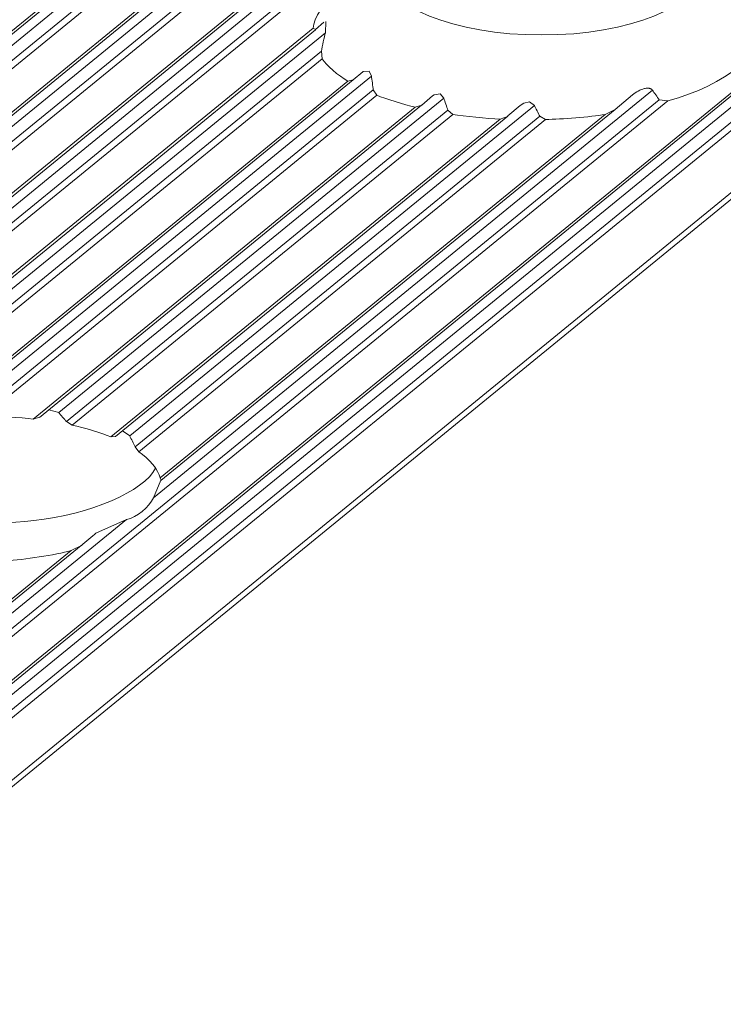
# Model space of a CAD drawing. Header units: inches. Extents: x 0 to 210, y 119 to 193.
# Tile 150 of 180: x 201.41 to 202.76, y 177.46 to 179.35. Entities that reach past the tile are written whole.
import ezdxf

# ---------------------------------------------------------------- set-up
doc = ezdxf.new("R2010")
doc.units = ezdxf.units.IN
doc.header["$MEASUREMENT"] = 0
doc.layers.add('Calque 1', color=7, linetype='Continuous')

# ---------------------------------------------------------------- blocks, each defined once
blk = doc.blocks.new('block 3587')
at = {"layer": 'Calque 1', "color": 9, "lineweight": 9, "true_color": 0xc0c0c0}
blk.add_lwpolyline([(208.4525, 185.0865), (162.3699, 147.4602)], dxfattribs=at)
blk = doc.blocks.new('block 3602')
at = {"layer": 'Calque 1', "color": 9, "lineweight": 9, "true_color": 0xc0c0c0}
blk.add_lwpolyline([(208.4994, 185.097), (162.4167, 147.4705)], dxfattribs=at)
blk = doc.blocks.new('block 3603')
at = {"layer": 'Calque 1', "color": 9, "lineweight": 9, "true_color": 0xc0c0c0}
blk.add_lwpolyline([(208.5139, 185.0798), (162.4312, 147.4533)], dxfattribs=at)
blk = doc.blocks.new('block 3605')
at = {"layer": 'Calque 1', "color": 9, "lineweight": 9, "true_color": 0xc0c0c0}
blk.add_lwpolyline([(208.5249, 185.0731), (162.4422, 147.4467)], dxfattribs=at)
blk = doc.blocks.new('block 3607')
at = {"layer": 'Calque 1', "color": 9, "lineweight": 9, "true_color": 0xc0c0c0}
blk.add_lwpolyline([(208.6082, 185.0579), (162.5256, 147.4316)], dxfattribs=at)
blk = doc.blocks.new('block 3616')
at = {"layer": 'Calque 1', "color": 9, "lineweight": 9, "true_color": 0xc0c0c0}
blk.add_lwpolyline([(208.6551, 185.0684), (162.5724, 147.4419)], dxfattribs=at)
blk = doc.blocks.new('block 3617')
at = {"layer": 'Calque 1', "color": 9, "lineweight": 9, "true_color": 0xc0c0c0}
blk.add_lwpolyline([(208.6696, 185.0512), (162.5869, 147.4247)], dxfattribs=at)
blk = doc.blocks.new('block 3619')
at = {"layer": 'Calque 1', "color": 9, "lineweight": 9, "true_color": 0xc0c0c0}
blk.add_lwpolyline([(208.6806, 185.0445), (162.5979, 147.4181)], dxfattribs=at)
blk = doc.blocks.new('block 3621')
at = {"layer": 'Calque 1', "color": 9, "lineweight": 9, "true_color": 0xc0c0c0}
blk.add_lwpolyline([(208.764, 185.0293), (162.681, 147.403)], dxfattribs=at)
blk = doc.blocks.new('block 3635')
at = {"layer": 'Calque 1', "color": 9, "lineweight": 9, "true_color": 0xc0c0c0}
blk.add_lwpolyline([(208.8108, 185.0398), (162.7278, 147.4133)], dxfattribs=at)
blk = doc.blocks.new('block 3636')
at = {"layer": 'Calque 1', "color": 9, "lineweight": 9, "true_color": 0xc0c0c0}
blk.add_lwpolyline([(208.8253, 185.0228), (162.7426, 147.3961)], dxfattribs=at)
blk = doc.blocks.new('block 3638')
at = {"layer": 'Calque 1', "color": 9, "lineweight": 9, "true_color": 0xc0c0c0}
blk.add_lwpolyline([(208.8363, 185.016), (162.7537, 147.3896)], dxfattribs=at)
blk = doc.blocks.new('block 3644')
at = {"layer": 'Calque 1', "color": 7, "lineweight": 9, "true_color": 0xffffff}
blk.add_open_spline([(202.0185, 179.3974), (201.9954, 179.3806), (201.974, 179.3485), (201.9737, 179.3294)], degree=3, dxfattribs=at)
blk = doc.blocks.new('block 3645')
at = {"layer": 'Calque 1', "color": 9, "lineweight": 9, "true_color": 0xc0c0c0}
blk.add_lwpolyline([(201.9737, 179.3294), (195.6574, 174.1723)], dxfattribs=at)
blk = doc.blocks.new('block 3775')
at = {"layer": 'Calque 1', "color": 9, "lineweight": 9, "true_color": 0xc0c0c0}
blk.add_lwpolyline([(202.6541, 179.1899), (196.3671, 174.0567)], dxfattribs=at)
blk = doc.blocks.new('block 3776')
at = {"layer": 'Calque 1', "color": 7, "lineweight": 9, "true_color": 0xffffff}
blk.add_open_spline([(202.6541, 179.1899), (202.765, 179.2197), (202.8463, 179.2862), (202.836, 179.3384)], degree=3, dxfattribs=at)
blk = doc.blocks.new('block 3779')
at = {"layer": 'Calque 1', "color": 9, "lineweight": 9, "true_color": 0xc0c0c0}
blk.add_lwpolyline([(209.6979, 184.8577), (163.6149, 147.2314)], dxfattribs=at)
blk = doc.blocks.new('block 3821')
at = {"layer": 'Calque 1', "color": 9, "lineweight": 9, "true_color": 0xc0c0c0}
blk.add_lwpolyline([(209.7448, 184.8684), (163.6618, 147.2421)], dxfattribs=at)
blk = doc.blocks.new('block 3822')
at = {"layer": 'Calque 1', "color": 9, "lineweight": 9, "true_color": 0xc0c0c0}
blk.add_lwpolyline([(209.7593, 184.8512), (163.6762, 147.2249)], dxfattribs=at)
blk = doc.blocks.new('block 3824')
at = {"layer": 'Calque 1', "color": 9, "lineweight": 9, "true_color": 0xc0c0c0}
blk.add_lwpolyline([(209.7703, 184.8445), (163.6876, 147.218)], dxfattribs=at)
blk = doc.blocks.new('block 3826')
at = {"layer": 'Calque 1', "color": 9, "lineweight": 9, "true_color": 0xc0c0c0}
blk.add_lwpolyline([(209.8898, 184.8226), (163.8068, 147.1963)], dxfattribs=at)
blk = doc.blocks.new('block 4738')
at = {"layer": 'Calque 1', "color": 7, "lineweight": 9, "true_color": 0xffffff}
blk.add_lwpolyline([(202.6541, 179.1899), (202.6375, 179.1921)], dxfattribs=at)
blk = doc.blocks.new('block 4739')
at = {"layer": 'Calque 1', "color": 7, "lineweight": 9, "true_color": 0xffffff}
blk.add_open_spline([(202.6248, 179.2105), (202.6279, 179.2061), (202.6344, 179.1968), (202.6375, 179.1921)], degree=3, dxfattribs=at)
blk = doc.blocks.new('block 4740')
at = {"layer": 'Calque 1', "color": 7, "lineweight": 5, "true_color": 0xffffff}
blk.add_open_spline([(202.6248, 179.2105), (202.6248, 179.2105), (202.6245, 179.2109), (202.6245, 179.2109), (202.6245, 179.2109), (202.6245, 179.2109), (202.6245, 179.2109), (202.6245, 179.2109), (202.6245, 179.2111), (202.6245, 179.2111), (202.6245, 179.2111), (202.6245, 179.2111), (202.6245, 179.2111), (202.6245, 179.2111), (202.6241, 179.2112), (202.6241, 179.2112), (202.6241, 179.2112), (202.6241, 179.2112), (202.6241, 179.2112), (202.6241, 179.2112), (202.6241, 179.2114), (202.6241, 179.2114), (202.6241, 179.2114), (202.6241, 179.2114), (202.6241, 179.2114), (202.6241, 179.2114), (202.6238, 179.2116), (202.6238, 179.2116), (202.6238, 179.2116), (202.6238, 179.2116), (202.6238, 179.2116), (202.6238, 179.2116), (202.6234, 179.2117), (202.6234, 179.2117), (202.6234, 179.2117), (202.6234, 179.2117), (202.6234, 179.2117), (202.6234, 179.2117), (202.6234, 179.2119), (202.6234, 179.2119), (202.6234, 179.2119), (202.6234, 179.2119), (202.6234, 179.2119), (202.6234, 179.2119), (202.6231, 179.2123), (202.6231, 179.2123), (202.6231, 179.2123), (202.6231, 179.2123), (202.6231, 179.2123), (202.6231, 179.2123), (202.6227, 179.2124), (202.6227, 179.2124), (202.6227, 179.2124), (202.6227, 179.2124), (202.6227, 179.2124), (202.6227, 179.2124), (202.6227, 179.2126), (202.6227, 179.2126), (202.6227, 179.2126), (202.6227, 179.2126), (202.6227, 179.2126), (202.6227, 179.2126), (202.6224, 179.2126), (202.6224, 179.2126), (202.6224, 179.2126), (202.6224, 179.2126), (202.6224, 179.2126), (202.6224, 179.2126), (202.622, 179.213), (202.622, 179.213), (202.622, 179.213), (202.622, 179.213), (202.622, 179.213), (202.622, 179.213), (202.6217, 179.2131), (202.6217, 179.2131), (202.6217, 179.2131), (202.6217, 179.2131), (202.6217, 179.2131), (202.6217, 179.2131), (202.6214, 179.2133), (202.6214, 179.2133), (202.6214, 179.2133), (202.6214, 179.2133), (202.6214, 179.2133), (202.6214, 179.2133), (202.6214, 179.2133), (202.6214, 179.2133), (202.6214, 179.2133), (202.6214, 179.2133), (202.6214, 179.2133), (202.6214, 179.2133), (202.6207, 179.2135), (202.6207, 179.2135), (202.6207, 179.2135), (202.6207, 179.2135), (202.6207, 179.2135), (202.6207, 179.2135), (202.6203, 179.2136), (202.6203, 179.2136), (202.6203, 179.2136), (202.6203, 179.2136), (202.6203, 179.2136), (202.6203, 179.2136), (202.62, 179.2138), (202.62, 179.2138), (202.62, 179.2138), (202.62, 179.2138), (202.62, 179.2138), (202.62, 179.2138), (202.6189, 179.214), (202.6189, 179.214), (202.6189, 179.214), (202.6189, 179.214), (202.6189, 179.214), (202.6189, 179.214), (202.6183, 179.2142), (202.6183, 179.2142), (202.6183, 179.2142), (202.6183, 179.2142), (202.6183, 179.2142), (202.6183, 179.2142), (202.6176, 179.2143), (202.6176, 179.2143), (202.6176, 179.2143), (202.6176, 179.2143), (202.6176, 179.2143), (202.6176, 179.2143), (202.6169, 179.2143), (202.6169, 179.2143), (202.6169, 179.2143), (202.6169, 179.2143), (202.6169, 179.2143), (202.6169, 179.2143), (202.6162, 179.2143), (202.6162, 179.2143), (202.6162, 179.2143), (202.6162, 179.2143), (202.6162, 179.2143), (202.6162, 179.2143), (202.6155, 179.2143), (202.6155, 179.2143), (202.6155, 179.2143), (202.6155, 179.2143), (202.6155, 179.2143), (202.6155, 179.2143), (202.6138, 179.2143), (202.6138, 179.2143), (202.6138, 179.2143), (202.6138, 179.2143), (202.6138, 179.2143), (202.6138, 179.2143), (202.6124, 179.2142), (202.6124, 179.2142), (202.6124, 179.2142), (202.6124, 179.2142), (202.6124, 179.2142), (202.6124, 179.2142), (202.611, 179.214), (202.611, 179.214), (202.611, 179.214), (202.611, 179.214), (202.611, 179.214), (202.611, 179.214), (202.6093, 179.2136), (202.6093, 179.2136), (202.6093, 179.2136), (202.6093, 179.2136), (202.6093, 179.2136), (202.6093, 179.2136), (202.6079, 179.2133), (202.6079, 179.2133), (202.6079, 179.2133), (202.6079, 179.2133), (202.6079, 179.2133), (202.6079, 179.2133), (202.6065, 179.2128), (202.6065, 179.2128), (202.6065, 179.2128), (202.6065, 179.2128), (202.6065, 179.2128), (202.6065, 179.2128), (202.6034, 179.2117), (202.6034, 179.2117), (202.6034, 179.2117), (202.6034, 179.2117), (202.6034, 179.2117), (202.6034, 179.2117), (202.6003, 179.2104), (202.6003, 179.2104), (202.6003, 179.2104), (202.6003, 179.2104), (202.6003, 179.2104), (202.6003, 179.2104), (202.5972, 179.2088), (202.5972, 179.2088), (202.5972, 179.2088), (202.5972, 179.2088), (202.5972, 179.2088), (202.5972, 179.2088), (202.5945, 179.2073), (202.5945, 179.2073), (202.5945, 179.2073), (202.5945, 179.2073), (202.5945, 179.2073), (202.5945, 179.2073), (202.5917, 179.2054), (202.5917, 179.2054), (202.5917, 179.2054), (202.5917, 179.2054), (202.5917, 179.2054), (202.5917, 179.2054), (202.589, 179.2035), (202.589, 179.2035), (202.589, 179.2035), (202.589, 179.2035), (202.589, 179.2035), (202.589, 179.2035), (202.5866, 179.2014), (202.5866, 179.2014), (202.5866, 179.2014), (202.5866, 179.2014), (202.5866, 179.2014)], degree=3, knots=[0, 0, 0, 0, 1, 1, 1, 2, 2, 2, 3, 3, 3, 4, 4, 4, 5, 5, 5, 6, 6, 6, 7, 7, 7, 8, 8, 8, 9, 9, 9, 10, 10, 10, 11, 11, 11, 12, 12, 12, 13, 13, 13, 14, 14, 14, 15, 15, 15, 16, 16, 16, 17, 17, 17, 18, 18, 18, 19, 19, 19, 20, 20, 20, 21, 21, 21, 22, 22, 22, 23, 23, 23, 24, 24, 24, 25, 25, 25, 26, 26, 26, 27, 27, 27, 28, 28, 28, 29, 29, 29, 30, 30, 30, 31, 31, 31, 32, 32, 32, 33, 33, 33, 34, 34, 34, 35, 35, 35, 36, 36, 36, 37, 37, 37, 38, 38, 38, 39, 39, 39, 40, 40, 40, 41, 41, 41, 42, 42, 42, 43, 43, 43, 44, 44, 44, 45, 45, 45, 46, 46, 46, 47, 47, 47, 48, 48, 48, 49, 49, 49, 50, 50, 50, 51, 51, 51, 52, 52, 52, 53, 53, 53, 54, 54, 54, 55, 55, 55, 56, 56, 56, 57, 57, 57, 58, 58, 58, 59, 59, 59, 60, 60, 60, 61, 61, 61, 62, 62, 62, 63, 63, 63, 64, 64, 64, 65, 65, 65, 66, 66, 66, 67, 67, 67, 68, 68, 68, 69, 69, 69, 70, 70, 70, 71, 71, 71, 72, 72, 72, 73, 73, 73, 74, 74, 74, 74], dxfattribs=at)
blk = doc.blocks.new('block 4741')
at = {"layer": 'Calque 1', "color": 7, "lineweight": 9, "true_color": 0xffffff}
blk.add_lwpolyline([(202.5866, 179.2014), (202.5535, 179.1738)], dxfattribs=at)
blk = doc.blocks.new('block 4742')
at = {"layer": 'Calque 1', "color": 7, "lineweight": 9, "true_color": 0xffffff}
blk.add_lwpolyline([(202.5535, 179.1738), (202.5339, 179.164)], dxfattribs=at)
blk = doc.blocks.new('block 4743')
at = {"layer": 'Calque 1', "color": 7, "lineweight": 9, "true_color": 0xffffff}
blk.add_open_spline([(202.4198, 179.1544), (202.4505, 179.1547), (202.5049, 179.1594), (202.5339, 179.164)], degree=3, dxfattribs=at)
blk = doc.blocks.new('block 4744')
at = {"layer": 'Calque 1', "color": 7, "lineweight": 9, "true_color": 0xffffff}
blk.add_lwpolyline([(202.4198, 179.1544), (202.4085, 179.1608)], dxfattribs=at)
blk = doc.blocks.new('block 4745')
at = {"layer": 'Calque 1', "color": 7, "lineweight": 9, "true_color": 0xffffff}
blk.add_open_spline([(202.3981, 179.1814), (202.4009, 179.1763), (202.4057, 179.1659), (202.4085, 179.1608)], degree=3, dxfattribs=at)
blk = doc.blocks.new('block 4746')
at = {"layer": 'Calque 1', "color": 7, "lineweight": 5, "true_color": 0xffffff}
blk.add_lwpolyline([(202.3981, 179.1814), (202.3888, 179.188), (202.3888, 179.188), (202.3781, 179.1857), (202.3781, 179.1857), (202.3712, 179.1814), (202.3712, 179.1814)], dxfattribs=at)
blk = doc.blocks.new('block 4747')
at = {"layer": 'Calque 1', "color": 7, "lineweight": 9, "true_color": 0xffffff}
blk.add_lwpolyline([(202.3712, 179.1814), (202.3475, 179.1613)], dxfattribs=at)
blk = doc.blocks.new('block 4748')
at = {"layer": 'Calque 1', "color": 7, "lineweight": 9, "true_color": 0xffffff}
blk.add_lwpolyline([(202.3475, 179.1613), (202.3471, 179.1609)], dxfattribs=at)
blk = doc.blocks.new('block 4749')
at = {"layer": 'Calque 1', "color": 7, "lineweight": 9, "true_color": 0xffffff}
blk.add_open_spline([(202.2414, 179.164), (202.2638, 179.1604), (202.3079, 179.1561), (202.3323, 179.1552)], degree=3, dxfattribs=at)
blk = doc.blocks.new('block 4750')
at = {"layer": 'Calque 1', "color": 7, "lineweight": 9, "true_color": 0xffffff}
blk.add_lwpolyline([(202.2414, 179.164), (202.2321, 179.1725)], dxfattribs=at)
blk = doc.blocks.new('block 4751')
at = {"layer": 'Calque 1', "color": 7, "lineweight": 9, "true_color": 0xffffff}
blk.add_open_spline([(202.2245, 179.1952), (202.2265, 179.1897), (202.23, 179.1782), (202.2321, 179.1725)], degree=3, dxfattribs=at)
blk = doc.blocks.new('block 4752')
at = {"layer": 'Calque 1', "color": 7, "lineweight": 5, "true_color": 0xffffff}
blk.add_lwpolyline([(202.2245, 179.1952), (202.2172, 179.2035), (202.2172, 179.2035), (202.2059, 179.2016), (202.2059, 179.2016), (202.2028, 179.1995), (202.2028, 179.1995)], dxfattribs=at)
blk = doc.blocks.new('block 4753')
at = {"layer": 'Calque 1', "color": 7, "lineweight": 9, "true_color": 0xffffff}
blk.add_lwpolyline([(202.2028, 179.1995), (202.1821, 179.1821)], dxfattribs=at)
blk = doc.blocks.new('block 4754')
at = {"layer": 'Calque 1', "color": 7, "lineweight": 9, "true_color": 0xffffff}
blk.add_lwpolyline([(202.1821, 179.1821), (202.1694, 179.178)], dxfattribs=at)
blk = doc.blocks.new('block 4755')
at = {"layer": 'Calque 1', "color": 7, "lineweight": 9, "true_color": 0xffffff}
blk.add_open_spline([(202.0956, 179.2009), (202.1125, 179.1938), (202.1483, 179.1828), (202.1694, 179.178)], degree=3, dxfattribs=at)
blk = doc.blocks.new('block 4756')
at = {"layer": 'Calque 1', "color": 7, "lineweight": 9, "true_color": 0xffffff}
blk.add_lwpolyline([(202.0956, 179.2009), (202.0891, 179.2112)], dxfattribs=at)
blk = doc.blocks.new('block 4757')
at = {"layer": 'Calque 1', "color": 7, "lineweight": 9, "true_color": 0xffffff}
blk.add_open_spline([(202.0853, 179.2374), (202.0863, 179.231), (202.0881, 179.2179), (202.0891, 179.2112)], degree=3, dxfattribs=at)
blk = doc.blocks.new('block 4758')
at = {"layer": 'Calque 1', "color": 7, "lineweight": 5, "true_color": 0xffffff}
blk.add_lwpolyline([(202.0853, 179.2374), (202.0808, 179.2474), (202.0808, 179.2474), (202.0698, 179.2465), (202.0698, 179.2465), (202.0688, 179.2459), (202.0688, 179.2459)], dxfattribs=at)
blk = doc.blocks.new('block 4759')
at = {"layer": 'Calque 1', "color": 7, "lineweight": 9, "true_color": 0xffffff}
blk.add_lwpolyline([(202.0688, 179.2459), (202.0505, 179.2303)], dxfattribs=at)
blk = doc.blocks.new('block 4760')
at = {"layer": 'Calque 1', "color": 7, "lineweight": 9, "true_color": 0xffffff}
blk.add_lwpolyline([(202.0505, 179.2303), (202.0402, 179.2281)], dxfattribs=at)
blk = doc.blocks.new('block 4761')
at = {"layer": 'Calque 1', "color": 7, "lineweight": 9, "true_color": 0xffffff}
blk.add_open_spline([(201.9909, 179.2708), (201.9985, 179.2588), (202.0223, 179.2383), (202.0402, 179.2281)], degree=3, dxfattribs=at)
blk = doc.blocks.new('block 4762')
at = {"layer": 'Calque 1', "color": 7, "lineweight": 9, "true_color": 0xffffff}
blk.add_lwpolyline([(201.9909, 179.2708), (201.9895, 179.2856)], dxfattribs=at)
blk = doc.blocks.new('block 4763')
at = {"layer": 'Calque 1', "color": 7, "lineweight": 9, "true_color": 0xffffff}
blk.add_open_spline([(201.9971, 179.3208), (201.9947, 179.3125), (201.9909, 179.2949), (201.9895, 179.2856)], degree=3, dxfattribs=at)
blk = doc.blocks.new('block 4764')
at = {"layer": 'Calque 1', "color": 7, "lineweight": 9, "true_color": 0xffffff}
blk.add_lwpolyline([(201.9971, 179.3208), (201.9978, 179.3423)], dxfattribs=at)
blk = doc.blocks.new('block 4765')
at = {"layer": 'Calque 1', "color": 7, "lineweight": 9, "true_color": 0xffffff}
blk.add_lwpolyline([(201.9943, 179.3408), (201.9782, 179.327)], dxfattribs=at)
blk = doc.blocks.new('block 4766')
at = {"layer": 'Calque 1', "color": 7, "lineweight": 9, "true_color": 0xffffff}
blk.add_lwpolyline([(201.9782, 179.327), (201.9737, 179.3294)], dxfattribs=at)
blk = doc.blocks.new('block 4770')
at = {"layer": 'Calque 1', "color": 7, "lineweight": 9, "true_color": 0xffffff}
blk.add_open_spline([(202.1077, 179.4408), (202.1077, 179.3721), (202.2441, 179.3165), (202.4122, 179.3165), (202.5807, 179.3165), (202.7168, 179.3721), (202.7168, 179.4408), (202.7168, 179.4408), (202.7168, 179.4408), (202.7168, 179.4408)], degree=3, knots=[0, 0, 0, 0, 1, 1, 1, 2, 2, 2, 3, 3, 3, 3], dxfattribs=at)
blk = doc.blocks.new('block 4773')
at = {"layer": 'Calque 1', "color": 9, "lineweight": 9, "true_color": 0xc0c0c0}
blk.add_lwpolyline([(201.9971, 179.3208), (195.7281, 174.2021)], dxfattribs=at)
blk = doc.blocks.new('block 4775')
at = {"layer": 'Calque 1', "color": 9, "lineweight": 9, "true_color": 0xc0c0c0}
blk.add_lwpolyline([(201.9895, 179.2856), (201.0731, 178.5374)], dxfattribs=at)
blk = doc.blocks.new('block 4788')
at = {"layer": 'Calque 1', "color": 9, "lineweight": 9, "true_color": 0xc0c0c0}
blk.add_lwpolyline([(201.9909, 179.2708), (201.101, 178.5446)], dxfattribs=at)
blk = doc.blocks.new('block 4790')
at = {"layer": 'Calque 1', "color": 9, "lineweight": 9, "true_color": 0xc0c0c0}
blk.add_lwpolyline([(202.0402, 179.2281), (201.244, 178.5778)], dxfattribs=at)
blk = doc.blocks.new('block 4793')
at = {"layer": 'Calque 1', "color": 9, "lineweight": 9, "true_color": 0xc0c0c0}
blk.add_lwpolyline([(202.0853, 179.2374), (201.3081, 178.6025)], dxfattribs=at)
blk = doc.blocks.new('block 4795')
at = {"layer": 'Calque 1', "color": 9, "lineweight": 9, "true_color": 0xc0c0c0}
blk.add_lwpolyline([(202.0891, 179.2112), (201.3267, 178.5887)], dxfattribs=at)
blk = doc.blocks.new('block 4797')
at = {"layer": 'Calque 1', "color": 9, "lineweight": 9, "true_color": 0xc0c0c0}
blk.add_lwpolyline([(202.0956, 179.2009), (201.3405, 178.5842)], dxfattribs=at)
blk = doc.blocks.new('block 4798')
at = {"layer": 'Calque 1', "color": 7, "lineweight": 9, "true_color": 0xffffff}
blk.add_open_spline([(201.4366, 178.5796), (201.4125, 178.5827), (201.3663, 178.5849), (201.3405, 178.5842)], degree=3, dxfattribs=at)
blk = doc.blocks.new('block 4799')
at = {"layer": 'Calque 1', "color": 9, "lineweight": 9, "true_color": 0xc0c0c0}
blk.add_lwpolyline([(202.1694, 179.178), (201.4366, 178.5796)], dxfattribs=at)
blk = doc.blocks.new('block 4800')
at = {"layer": 'Calque 1', "color": 7, "lineweight": 9, "true_color": 0xffffff}
blk.add_lwpolyline([(201.6815, 178.4623), (201.6671, 178.4287)], dxfattribs=at)
blk = doc.blocks.new('block 4801')
at = {"layer": 'Calque 1', "color": 9, "lineweight": 9, "true_color": 0xc0c0c0}
blk.add_lwpolyline([(202.6248, 179.2105), (201.6671, 178.4287)], dxfattribs=at)
blk = doc.blocks.new('block 4803')
at = {"layer": 'Calque 1', "color": 9, "lineweight": 9, "true_color": 0xc0c0c0}
blk.add_lwpolyline([(202.6375, 179.1921), (196.3616, 174.0677)], dxfattribs=at)
blk = doc.blocks.new('block 4811')
at = {"layer": 'Calque 1', "color": 9, "lineweight": 9, "true_color": 0xc0c0c0}
blk.add_lwpolyline([(201.6157, 178.3868), (200.5887, 177.5483)], dxfattribs=at)
blk = doc.blocks.new('block 4812')
at = {"layer": 'Calque 1', "color": 7, "lineweight": 9, "true_color": 0xffffff}
blk.add_open_spline([(201.6157, 178.3868), (201.6347, 178.391), (201.6591, 178.4109), (201.6671, 178.4287)], degree=3, dxfattribs=at)
blk = doc.blocks.new('block 4815')
at = {"layer": 'Calque 1', "color": 7, "lineweight": 9, "true_color": 0xffffff}
blk.add_lwpolyline([(201.4366, 178.5796), (201.4483, 178.583)], dxfattribs=at)
blk = doc.blocks.new('block 4816')
at = {"layer": 'Calque 1', "color": 7, "lineweight": 9, "true_color": 0xffffff}
blk.add_lwpolyline([(201.4662, 178.5975), (201.4855, 178.592)], dxfattribs=at)
blk = doc.blocks.new('block 4817')
at = {"layer": 'Calque 1', "color": 9, "lineweight": 9, "true_color": 0xc0c0c0}
blk.add_lwpolyline([(202.2245, 179.1952), (201.4855, 178.592)], dxfattribs=at)
blk = doc.blocks.new('block 4818')
at = {"layer": 'Calque 1', "color": 7, "lineweight": 9, "true_color": 0xffffff}
blk.add_open_spline([(201.5, 178.5747), (201.4965, 178.5791), (201.4893, 178.5877), (201.4855, 178.592)], degree=3, dxfattribs=at)
blk = doc.blocks.new('block 4819')
at = {"layer": 'Calque 1', "color": 9, "lineweight": 9, "true_color": 0xc0c0c0}
blk.add_lwpolyline([(202.2321, 179.1725), (201.5, 178.5747)], dxfattribs=at)
blk = doc.blocks.new('block 4820')
at = {"layer": 'Calque 1', "color": 7, "lineweight": 9, "true_color": 0xffffff}
blk.add_open_spline([(201.6798, 178.4669), (201.6774, 178.4812), (201.6581, 178.505), (201.6392, 178.5169)], degree=3, dxfattribs=at)
blk = doc.blocks.new('block 4821')
at = {"layer": 'Calque 1', "color": 9, "lineweight": 9, "true_color": 0xc0c0c0}
blk.add_lwpolyline([(202.4198, 179.1544), (201.6392, 178.5169)], dxfattribs=at)
blk = doc.blocks.new('block 4822')
at = {"layer": 'Calque 1', "color": 9, "lineweight": 9, "true_color": 0xc0c0c0}
blk.add_lwpolyline([(202.5339, 179.164), (201.6798, 178.4669)], dxfattribs=at)
blk = doc.blocks.new('block 4823')
at = {"layer": 'Calque 1', "color": 7, "lineweight": 9, "true_color": 0xffffff}
blk.add_open_spline([(201.5854, 178.5455), (201.5685, 178.5527), (201.5331, 178.5634), (201.511, 178.5677)], degree=3, dxfattribs=at)
blk = doc.blocks.new('block 4824')
at = {"layer": 'Calque 1', "color": 9, "lineweight": 9, "true_color": 0xc0c0c0}
blk.add_lwpolyline([(202.2414, 179.164), (201.511, 178.5677)], dxfattribs=at)
blk = doc.blocks.new('block 4825')
at = {"layer": 'Calque 1', "color": 9, "lineweight": 9, "true_color": 0xc0c0c0}
blk.add_lwpolyline([(202.3323, 179.1552), (201.5854, 178.5455)], dxfattribs=at)
blk = doc.blocks.new('block 4826')
at = {"layer": 'Calque 1', "color": 7, "lineweight": 9, "true_color": 0xffffff}
blk.add_lwpolyline([(201.5, 178.5747), (201.511, 178.5677)], dxfattribs=at)
blk = doc.blocks.new('block 4827')
at = {"layer": 'Calque 1', "color": 7, "lineweight": 9, "true_color": 0xffffff}
blk.add_lwpolyline([(201.6798, 178.4669), (201.6819, 178.4623)], dxfattribs=at)
blk = doc.blocks.new('block 4828')
at = {"layer": 'Calque 1', "color": 7, "lineweight": 9, "true_color": 0xffffff}
blk.add_lwpolyline([(201.6075, 178.5572), (201.6216, 178.5474)], dxfattribs=at)
blk = doc.blocks.new('block 4829')
at = {"layer": 'Calque 1', "color": 9, "lineweight": 9, "true_color": 0xc0c0c0}
blk.add_lwpolyline([(202.3981, 179.1814), (201.6216, 178.5474)], dxfattribs=at)
blk = doc.blocks.new('block 4830')
at = {"layer": 'Calque 1', "color": 7, "lineweight": 9, "true_color": 0xffffff}
blk.add_open_spline([(201.6319, 178.5267), (201.6295, 178.5319), (201.6243, 178.542), (201.6216, 178.5474)], degree=3, dxfattribs=at)
blk = doc.blocks.new('block 4831')
at = {"layer": 'Calque 1', "color": 9, "lineweight": 9, "true_color": 0xc0c0c0}
blk.add_lwpolyline([(202.4085, 179.1608), (201.6319, 178.5267)], dxfattribs=at)
blk = doc.blocks.new('block 4832')
at = {"layer": 'Calque 1', "color": 7, "lineweight": 9, "true_color": 0xffffff}
blk.add_lwpolyline([(202.3471, 179.1609), (202.3464, 179.1604)], dxfattribs=at)
blk = doc.blocks.new('block 4833')
at = {"layer": 'Calque 1', "color": 7, "lineweight": 9, "true_color": 0xffffff}
blk.add_lwpolyline([(202.3464, 179.1604), (202.3323, 179.1552)], dxfattribs=at)
blk = doc.blocks.new('block 4834')
at = {"layer": 'Calque 1', "color": 7, "lineweight": 9, "true_color": 0xffffff}
blk.add_lwpolyline([(201.5854, 178.5455), (201.5944, 178.5463)], dxfattribs=at)
blk = doc.blocks.new('block 4835')
at = {"layer": 'Calque 1', "color": 7, "lineweight": 9, "true_color": 0xffffff}
blk.add_lwpolyline([(201.6319, 178.5267), (201.6392, 178.5169)], dxfattribs=at)
blk = doc.blocks.new('block 4908')
at = {"layer": 'Calque 1', "color": 7, "lineweight": 9, "true_color": 0xffffff}
blk.add_open_spline([(201.0018, 178.4786), (201.059, 178.4037), (201.2543, 178.3618), (201.4376, 178.3853), (201.5448, 178.3965), (201.6492, 178.4411), (201.6712, 178.4853)], degree=3, knots=[0, 0, 0, 0, 1, 1, 1, 2, 2, 2, 2], dxfattribs=at)
blk = doc.blocks.new('block 4910')
at = {"layer": 'Calque 1', "color": 7, "lineweight": 9, "true_color": 0xffffff}
blk.add_lwpolyline([(201.6157, 178.3868), (201.5568, 178.3606)], dxfattribs=at)
blk = doc.blocks.new('block 4911')
at = {"layer": 'Calque 1', "color": 7, "lineweight": 9, "true_color": 0xffffff}
blk.add_open_spline([(201.5568, 178.3606), (201.5499, 178.355), (201.5362, 178.3434), (201.5289, 178.3372)], degree=3, dxfattribs=at)
blk = doc.blocks.new('block 4912')
at = {"layer": 'Calque 1', "color": 7, "lineweight": 9, "true_color": 0xffffff}
blk.add_lwpolyline([(201.5289, 178.3372), (201.5089, 178.3272)], dxfattribs=at)
blk = doc.blocks.new('block 4913')
at = {"layer": 'Calque 1', "color": 7, "lineweight": 9, "true_color": 0xffffff}
blk.add_open_spline([(201.3832, 178.3078), (201.419, 178.3098), (201.4786, 178.3189), (201.5089, 178.3272)], degree=3, dxfattribs=at)
blk = doc.blocks.new('block 4949')
at = {"layer": 'Calque 1', "color": 9, "lineweight": 9, "true_color": 0xc0c0c0}
blk.add_lwpolyline([(201.5089, 178.3272), (200.6018, 177.5865)], dxfattribs=at)
blk = doc.blocks.new('block 10012')
at = {"layer": 'Calque 1', "color": 7, "lineweight": 9, "true_color": 0xffffff}
blk.add_lwpolyline([(162.3805, 147.4626), (208.4632, 185.0889)], dxfattribs=at)
blk = doc.blocks.new('block 10014')
at = {"layer": 'Calque 1', "color": 7, "lineweight": 9, "true_color": 0xffffff}
blk.add_lwpolyline([(162.5363, 147.434), (208.6189, 185.0603)], dxfattribs=at)
blk = doc.blocks.new('block 10015')
at = {"layer": 'Calque 1', "color": 7, "lineweight": 9, "true_color": 0xffffff}
blk.add_lwpolyline([(162.6916, 147.4054), (208.7746, 185.0317)], dxfattribs=at)
blk = doc.blocks.new('block 10025')
at = {"layer": 'Calque 1', "color": 7, "lineweight": 9, "true_color": 0xffffff}
blk.add_lwpolyline([(163.6256, 147.2338), (209.7086, 184.8603)], dxfattribs=at)
blk = doc.blocks.new('block 10029')
at = {"layer": 'Calque 1', "color": 7, "lineweight": 9, "true_color": 0xffffff}
blk.add_lwpolyline([(163.8282, 147.2011), (209.9112, 184.8274)], dxfattribs=at)
blk = doc.blocks.new('block 10066')
at = {"layer": 'Calque 1', "color": 7, "lineweight": 9, "true_color": 0xffffff}
blk.add_lwpolyline([(195.6747, 174.18), (201.9778, 179.3266)], dxfattribs=at)
blk = doc.blocks.new('block 10067')
at = {"layer": 'Calque 1', "color": 7, "lineweight": 9, "true_color": 0xffffff}
blk.add_lwpolyline([(201.2592, 178.584), (202.0505, 179.2302)], dxfattribs=at)
blk = doc.blocks.new('block 10068')
at = {"layer": 'Calque 1', "color": 7, "lineweight": 9, "true_color": 0xffffff}
blk.add_lwpolyline([(201.4483, 178.5828), (202.1818, 179.1818)], dxfattribs=at)
blk = doc.blocks.new('block 10069')
at = {"layer": 'Calque 1', "color": 7, "lineweight": 9, "true_color": 0xffffff}
blk.add_lwpolyline([(201.6815, 178.4621), (202.5531, 179.1737)], dxfattribs=at)
blk = doc.blocks.new('block 10070')
at = {"layer": 'Calque 1', "color": 7, "lineweight": 9, "true_color": 0xffffff}
blk.add_lwpolyline([(201.594, 178.5462), (202.3471, 179.1609)], dxfattribs=at)
blk = doc.blocks.new('block 10073')
at = {"layer": 'Calque 1', "color": 7, "lineweight": 9, "true_color": 0xffffff}
blk.add_lwpolyline([(200.6036, 177.5817), (201.5286, 178.337)], dxfattribs=at)

msp = doc.modelspace()

# ---------------------------------------------------------------- block references
at = {"layer": 'Calque 1'}
for name in ['block 3587', 'block 10012', 'block 3602', 'block 3603', 'block 3605', 'block 10014', 'block 3616', 'block 3607', 'block 3617', 'block 3619', 'block 3621', 'block 10015', 'block 3635', 'block 3636', 'block 3638', 'block 3779', 'block 10025', 'block 3821', 'block 3822', 'block 3824', 'block 3826', 'block 10029', 'block 4770', 'block 3644', 'block 4765', 'block 4764', 'block 3776', 'block 3645', 'block 10066', 'block 4773', 'block 4766', 'block 4763', 'block 4775', 'block 4762', 'block 4788', 'block 4761', 'block 4759', 'block 4758', 'block 4790', 'block 10067', 'block 4793', 'block 4760', 'block 4757', 'block 4795', 'block 4801', 'block 4756', 'block 4740', 'block 4739', 'block 4803', 'block 3775', 'block 4797', 'block 4817', 'block 4755', 'block 4753', 'block 4752', 'block 4751', 'block 4746', 'block 4741', 'block 4738', 'block 4799', 'block 10068', 'block 4819', 'block 4829', 'block 10069', 'block 4754', 'block 4750', 'block 4747', 'block 4745', 'block 4742', 'block 4824', 'block 4825', 'block 10070', 'block 4831', 'block 4821', 'block 4822', 'block 4749', 'block 4833', 'block 4832', 'block 4748', 'block 4744', 'block 4743', 'block 4798', 'block 4815', 'block 4816', 'block 4818', 'block 4826', 'block 4823', 'block 4834', 'block 4828', 'block 4830', 'block 4835', 'block 4820', 'block 4908', 'block 4800', 'block 4827', 'block 4812', 'block 4811', 'block 4910', 'block 4911', 'block 10073', 'block 4912', 'block 4949', 'block 4913']:
    msp.add_blockref(name, (0, 0), dxfattribs=at)

doc.saveas('drawing.dxf')
